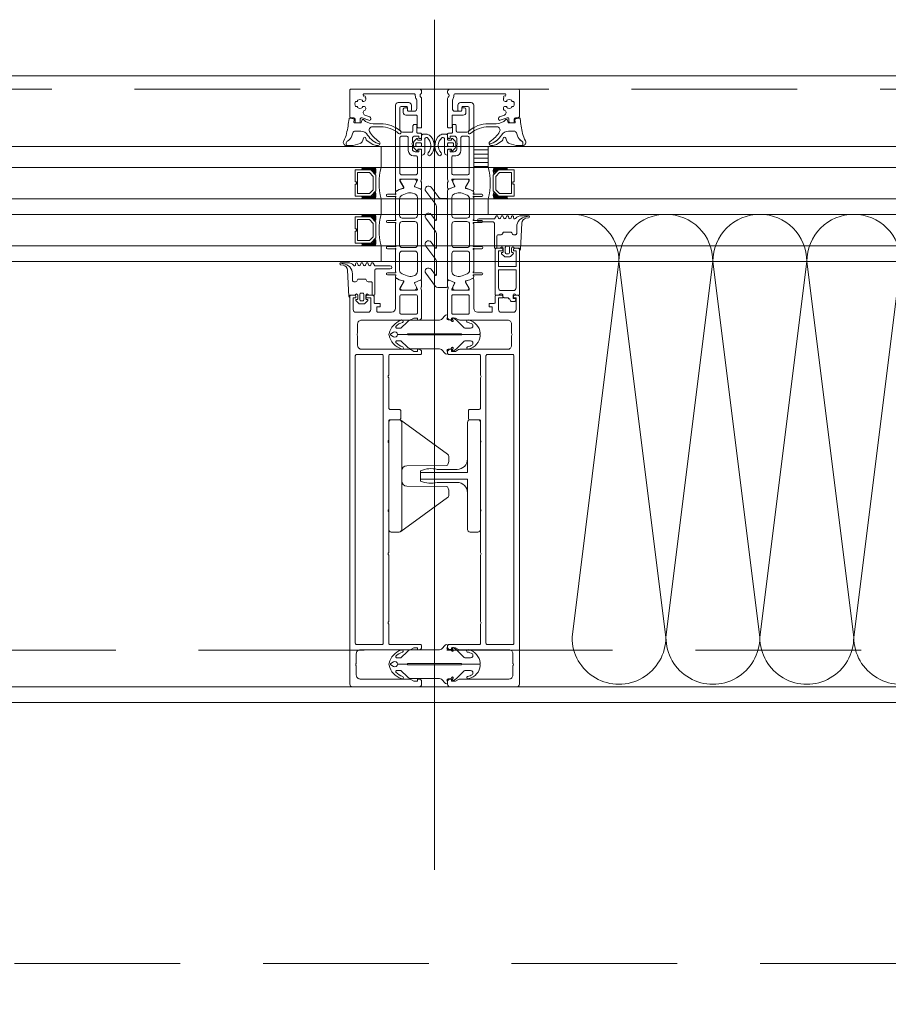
# Model space of a CAD drawing. Header units: millimetres. Extents: x 144573 to 336993, y 74252 to 247042.
# Tile 219 of 256: x 163827 to 164160, y 197940 to 198317. Entities that reach past the tile are written whole.
import ezdxf

# ---------------------------------------------------------------- set-up
doc = ezdxf.new("R2010")
doc.units = ezdxf.units.MM
doc.linetypes.add('ČÁRKOVANÁ', pattern=[19.05, 12.7, -6.35])
doc.layers.add('FASÁDA DETAILNÍ', color=255, linetype='Continuous', lineweight=0)

# ---------------------------------------------------------------- blocks, each defined once
blk = doc.blocks.new('284336')
for points in [[(-0.41, 0), (-0.41, -2, 0.990243), (-0.4, -3.02), (0.9, -3.02, 0.414214), (1.21, -2.71), (1.21, -2.61, -0.668123), (1.71, -2.4), (2.75, -3.45, -0.199004), (2.89, -3.79), (2.89, -5.43, -0.199038), (2.75, -5.77), (1.71, -6.82, -0.668191), (1.21, -6.61), (1.21, -6.51, 0.414214), (0.9, -6.2), (-0.4, -6.2, 0.990269), (-0.41, -7.22), (-0.41, -8.6), (-5.1, -8.6, -0.414215), (-5.59, -8.11), (-5.59, -7, 0.267949), (-5.84, -6.56), (-6.34, -6.27, -0.267949), (-6.59, -5.84), (-6.59, -3.38, -0.267949), (-6.34, -2.95), (-5.84, -2.66, 0.267949), (-5.59, -2.22), (-5.59, -1.51, 0.414214), (-6.1, -1), (-8.66, -1, -0.393156), (-12.46, 2.53, 0.067572), (-12.67, 3.43), (-12.8, 3.7, -0.637545), (-12.12, 3.53), (-11.92, 2.53, 0.344315), (-10.06, 0.91), (0, 0.38, -0.406913), (0.39, 0), (-0.41, 0)], [(-0.7, -9.6), (-10, -9.6, 0.414511), (-10.51, -10.11), (-10.51, -15.51, -1), (-11.69, -15.51), (-11.69, -9.6), (-12.69, -8.95, -0.668884), (-12.6, -8.23), (-11.99, -8.01, 0.766384), (-11.99, -7.21), (-12.6, -6.99, -0.76831), (-12.6, -6.23), (-11.99, -6.01, 0.766384), (-11.99, -5.21), (-12.6, -4.99, -0.76831), (-12.6, -4.23), (-11.99, -4.01, 0.766384), (-11.99, -3.21), (-12.6, -2.99, -0.877523), (-12.5, -2.22), (-12.1, -2.22, 0.698129), (-11.83, -1.5, -0.220231), (-12.89, 0.78), (-12.89, 3.45, -0.157143), (-12.82, 3.68), (-12.69, 3.42, -0.067482), (-12.48, 2.53, 0.393136), (-8.66, -1.02), (-6.1, -1.02, -0.414214), (-5.61, -1.51), (-5.61, -2.22, -0.267949), (-5.85, -2.65), (-6.35, -2.93, 0.267949), (-6.61, -3.38), (-6.61, -5.84, 0.267949), (-6.35, -6.29), (-5.85, -6.57, -0.267949), (-5.61, -7), (-5.61, -8.11, 0.414215), (-5.1, -8.62), (-0.41, -8.62), (-0.41, -9.31, -0.414212), (-0.7, -9.6)], [(1.7, -4.31, 0.414235), (1.2, -3.81), (-0.7, -3.81, 0.414214), (-1.2, -4.31), (-1.2, -4.91, 0.414214), (-0.7, -5.41), (1.2, -5.41, 0.414235), (1.7, -4.91), (1.7, -4.31)]]:
    blk.add_lwpolyline(points, format="xyb", close=True)
blk = doc.blocks.new('nesystémový nástavec 18')
for p, q in [((-18, 6.8), (-18, 8.8)), ((-17.5, 9.3), (-15.36, 9.3)), ((-11, 8), (-17, 8)), ((-17, 8), (-17, 6.3)), ((-15.36, 9.3), (0, 9.3)), ((-11, 1.3), (-11, 8)), ((-2.8, 8), (-9.7, 8)), ((-9.7, 1.3), (-9.7, 8)), ((0, 9.3), (0, 7.8)), ((-17, 6.3), (-17.5, 6.3)), ((-1.8, 2.3), (-1.8, 7)), ((-0.5, 7.3), (-0.5, 6.8)), ((0, 6.3), (0.55, 6.3)), ((0.55, 6.3), (0.95, 5.9)), ((0.95, 5.9), (0.95, 4.8)), ((0.95, 4.8), (0.95, 4.14)), ((0.95, 4.14), (1.2, 4.14)), ((1.4, 3.94), (1.4, 3.84)), ((-18, 0.5), (-18, 1.8)), ((-17.5, 2.3), (-17, 2.3)), ((-1.8, 0), (-17.5, 0)), ((-17, 2.3), (-17, 1.3)), ((-17, 1.3), (-11, 1.3)), ((-9.7, 1.3), (-2.8, 1.3)), ((0, 0), (-1.8, 0)), ((-0.4, 2.23), (-0.5, 2.04)), ((-0.5, 2.04), (-0.5, 2)), ((1.2, 2.44), (0, 2.44)), ((0, 1.5), (0, 0)), ((1.2, 1.85), (1.2, 2.44)), ((1.6, 3.64), (1.6, 3.64)), ((1.8, 1.37), (1.7, 1.35)), ((2.25, 1.63), (1.8, 1.37)), ((2.4, 2.84), (2.4, 1.89))]:
    blk.add_line(p, q)
for centre, radius, start, end in [((-17.5, 8.8), 0.5, 90, 180), ((-15.36, 9.8), 0.5, 270, 270.084), ((-2.8, 7), 1, 0, 90), ((0, 7.3), 0.5, 89.9955, 180.0071), ((-17.5, 6.8), 0.5, 180.0012, 269.9988), ((0, 6.8), 0.5, 179.9949, 270.006), ((0.75, 4.8), 0.2, 359.9656, 0.0344), ((1.2, 3.94), 0.2, 359.9707, 90.0249), ((1.6, 3.84), 0.2, 179.9737, 270.035), ((-17.5, 1.8), 0.5, 89.999, 180.0002), ((-17.5, 0.5), 0.5, 180, 270), ((-2.8, 2.3), 1, 270, 0), ((0, 2), 0.5, 179.9716, 270.0327), ((0, 1.94), 0.5, 89.9975, 144.0007), ((1.7, 1.85), 0.5, 179.9991, 270), ((1.6, 2.84), 0.8, 0.0065, 89.9919), ((2.1, 1.89), 0.3, 299.9815, 0.0183)]:
    blk.add_arc(centre, radius, start, end)
blk = doc.blocks.new('433270')
blk.add_lwpolyline([(1, 0, 0.414364), (0, -1), (0, -1.4, 0.255924), (0.23, -1.83, -0.547723), (0.23, -3.17, 0.255924), (0, -3.6), (0, -14.6, 0.414214), (0.3, -14.9), (1.2, -14.9, 0.414214), (1.7, -14.4), (1.7, -10.3, -0.414214), (2, -10), (6, -10, 0.414248), (7, -9), (7, -7.7, 0.414179), (6.5, -7.2), (5.7, -7.2, 0.414232), (5.4, -7.5), (5.4, -8.2, -0.414198), (5.1, -8.5), (2.8, -8.5, -0.414204), (1.8, -7.5), (1.8, -4.49, -0.147432), (1.97, -3.94, 0.147461), (2.4, -2.5), (2.4, -2.3, -0.414214), (2.9, -1.8), (21.87, -1.8, -0.668178), (22.22, -2.65), (22.16, -2.72, 1), (21.59, -3.29), (21.52, -3.35, 0.198912), (21.38, -3.71), (21.38, -4.05, 0.414214), (22.08, -4.75), (22.38, -4.75, 0.576988), (22.64, -4.3, -0.311246), (24.56, -4.3, 0.576988), (24.82, -4.75), (25.3, -4.75, -0.260065), (25.3, -6.65), (24.82, -6.65, 0.576988), (24.56, -7.1, -0.311246), (22.64, -7.1, 0.576988), (22.38, -6.65), (22.08, -6.65, 0.414214), (21.38, -7.35), (21.38, -7.61, 0.267949), (21.63, -8.04), (21.89, -8.2, -0.637047), (21.73, -10), (19.83, -10.7, 0.315299), (19.5, -11.17), (19.5, -11.49, 0.520567), (20.17, -11.96), (22.83, -10.99, -0.520567), (23.5, -11.46), (23.5, -12.5, 0.414062), (24, -13), (25, -13, 0.414186), (25.5, -12.5), (25.5, -11.5, -0.414182), (26, -11), (27, -11, 0.414214), (27.5, -10.5), (27.5, -0.5, 0.414214), (27, 0), (1, 0)], format="xyb", close=True)
blk = doc.blocks.new('284325')
for points in [[(0.84, -5.23, -0.560316), (0.94, -4.73), (1.94, -4.36, 0.3153), (2.14, -4.08), (2.14, -1.89, 0.451558), (1.8, -1.59), (0.9, -1.7, -0.399586), (0.57, -1.46), (0.3, -0.07, -0.415977), (0.53, 0.29, 0.024107), (6.15, 1.24, 0.076636), (8.99, 2.34, -0.577615), (10.79, 1.3), (10.02, 1.37, 0.283171), (9.08, 0.9, -0.168429), (7.07, -0.74), (5.9, -1.16, 0.315302), (5.24, -2.1), (5.24, -4.21, 0.269719), (6.76, -6.82, -0.194797), (10.18, -11.53, -0.342663), (9.17, -11.17, 0.119207), (5.43, -7.59, 0.578571), (3.63, -8.62), (3.63, -11.77, 0.176415), (6.16, -18.72, -1), (5.24, -19.49, -0.176415), (2.43, -11.77), (2.43, -8.89, 0.208286), (0.84, -5.23)], [(8.95, -6.65), (10.32, -8.78, -0.134555), (10.79, -10.63, -0.339795), (10.19, -11.53, 0.194788), (6.76, -6.81, -0.269736), (5.25, -4.21), (5.25, -2.1, -0.315302), (5.9, -1.17), (7.07, -0.74, 0.168429), (9.09, 0.89, -0.283167), (10.01, 1.36), (10.79, 1.29), (10.79, -0.74, -0.070852), (10.71, -1.3), (9.95, -3.93, -0.241839), (9.08, -4.83), (7.93, -5.22, 0.836024), (8.08, -6.19), (8.11, -6.19, -0.255349), (8.95, -6.65)]]:
    blk.add_lwpolyline(points, format="xyb", close=True)
blk = doc.blocks.new('*U1335')
for points in [[(0, 0, 0.414243), (0.1, 0.1), (0, 0.9, -1.0001), (0.2, 0.9), (0.1, 0.1, 0.414228), (0.2, 0, 0.414228)], [(0.2, 0, 0.414243), (0.3, 0.1), (0.2, 0.9, -1.0001), (0.4, 0.9), (0.3, 0.1, 0.414228), (0.4, 0, 0.414228)], [(0.4, 0, 0.414243), (0.5, 0.1), (0.4, 0.9, -1.0001), (0.6, 0.9), (0.5, 0.1, 0.414228), (0.6, 0, 0.414228)], [(0.6, 0, 0.414243), (0.7, 0.1), (0.6, 0.9, -1.0001), (0.8, 0.9), (0.7, 0.1, 0.414228), (0.8, 0, 0.414228)], [(0.8, 0, 0.414243), (0.9, 0.1), (0.8, 0.9, -1.0001), (1, 0.9), (0.9, 0.1, 0.414228), (1, 0, 0.414228)], [(1, 0, 0.414243), (1.1, 0.1), (1, 0.9, -1.0001), (1.2, 0.9), (1.1, 0.1, 0.414228), (1.2, 0, 0.414228)], [(1.2, 0, 0.414243), (1.3, 0.1), (1.2, 0.9, -1.0001), (1.4, 0.9), (1.3, 0.1, 0.414228), (1.4, 0, 0.414228)], [(1.4, 0, 0.414243), (1.5, 0.1), (1.4, 0.9, -1.0001), (1.6, 0.9), (1.5, 0.1, 0.414228), (1.6, 0, 0.414228)], [(1.6, 0, 0.414243), (1.7, 0.1), (1.6, 0.9, -1.0001), (1.8, 0.9), (1.7, 0.1, 0.414228), (1.8, 0, 0.414228)], [(1.8, 0, 0.414243), (1.9, 0.1), (1.8001, 0.9, -1.0001), (2, 0.9), (1.9001, 0.1, 0.414228), (2, 0, 0.414228)]]:
    blk.add_lwpolyline(points, format="xyb")
blk = doc.blocks.new('244748_a')
blk.add_lwpolyline([(8.32, -1.69, 0.082248), (6.34, -0.9, -1.09695), (6.94, -0.1, -0.315353), (11.26, -5.15, -0.480529), (10.87, -5.64), (4.27, -5.64), (4.08, -5.45), (-16.53, -5.45), (-16.72, -5.64), (-20.43, -5.64, 0.574019), (-21.93, -4.78), (-22.99, -5.4, 0.524827), (-22.99, -5.9), (-21.93, -6.52, 0.574021), (-20.43, -5.66), (-16.72, -5.66), (-16.53, -5.85), (4.08, -5.85), (4.27, -5.66), (10.87, -5.66, -0.480529), (11.26, -6.15, -0.326229), (6.88, -11.09, -1.09695), (6.28, -10.3, 0.081457), (8.32, -9.61, 0.599203), (7.48, -8.05), (5.52, -8.05, 0.198965), (5.17, -8.2), (2.22, -11.15), (0.93, -12.01, -0.738038), (0.51, -11.62), (0.87, -11, 1), (0.35, -10.7), (0, -11.3), (-0.98, -11.3, 0.619205), (-1.45, -12.06), (-1.28, -12.43, -0.808139), (-2.04, -13.04), (-3.63, -11.44, 0.198906), (-4.34, -11.15), (-14.99, -11.15, -0.198936), (-16.76, -10.42), (-18.98, -8.2, 0.198942), (-19.33, -8.05), (-20.67, -8.05, 0.500217), (-21.09, -8.73, 0.122037), (-18.5, -10.27, -1.093735), (-19.1, -11.07, -0.240768), (-23.7, -6.07, -0.106226), (-23.7, -5.23, -0.256232), (-19, -0.13, -1.093735), (-18.4, -0.92, 0.116856), (-21.09, -2.57, 0.500217), (-20.67, -3.25), (-19.33, -3.25, 0.198942), (-18.98, -3.1), (-16.75, -0.88, -0.198936), (-14.99, -0.15), (-4.34, -0.15, 0.198907), (-3.63, 0.14), (-2.04, 1.74, -0.808139), (-1.28, 1.13), (-1.45, 0.76, 0.619205), (-0.98, 0), (0, 0), (0.35, -0.6, 1), (0.87, -0.3), (0.51, 0.32, -0.738038), (0.93, 0.71), (2.22, -0.15), (5.17, -3.1, 0.198965), (5.52, -3.25), (7.48, -3.25, 0.599203)], format="xyb", close=True)
blk = doc.blocks.new('236134_0100_s_v')
for points in [[(22.8, -23), (22.8, -5), (42, -5, 0.414214), (43, -4), (43, -1, 0.414214), (42, 0), (1, 0, 0.414214), (0, -1), (0, -4, 0.414214), (1, -5), (20.2, -5), (20.2, -23)], [(15, -5, -0.414214), (19, -9), (19, -16.57, 0.165764), (19.53, -23), (23.47, -23, 0.165764), (24, -16.57), (24, -9, -0.414214), (28, -5)]]:
    blk.add_lwpolyline(points, format="xyb")
blk = doc.blocks.new('236134_0200_s_v')
for points in [[(19.58, 5, -0.41166), (17.58, 6.98), (17.45, 22.25, 0.344217), (17.07, 22.73), (16, 23), (14, 23, 0.240828), (13.19, 22.59), (0.19, 4.59)], [(23.42, 5, 0.41166), (25.42, 6.98), (25.55, 22.25, -0.344217), (25.93, 22.73), (27, 23), (29, 23, -0.240828), (29.81, 22.59), (42.81, 4.59)]]:
    blk.add_lwpolyline(points, format="xyb")
blk.add_lwpolyline([(42, 5), (1, 5, 0.414214), (0, 4), (0, 1, 0.414214), (1, 0), (42, 0, 0.414214), (43, 1), (43, 4, 0.414214)], format="xyb", close=True)
blk = doc.blocks.new('288126')
for points in [[(-16.5, 0), (16.5, 0)], [(-21.36, -6.34), (-17.8, -3.69)], [(-17, -2.08), (-17, -0.5)], [(17, -0.5), (17, -3.8)], [(-14.71, -4.5), (-19.87, -8.34)], [(-8.83, -4.3), (-14.11, -4.3)], [(-10.96, -6.34), (-8.71, -4.66)], [(-4.31, -4.5), (-9.47, -8.34)], [(1.81, -4.3), (-3.71, -4.3)], [(-0.35, -6.36), (1.93, -4.66)], [(6.33, -4.5), (1.14, -8.37)], [(12.21, -4.3), (6.93, -4.3)], [(10.05, -6.36), (12.33, -4.66)], [(16.6, -4.6), (11.54, -8.37)]]:
    blk.add_lwpolyline(points)
for centre, radius, start, end in [((16.5, -0.5), 0.5, 0, 90), ((-16.5, -0.5), 0.5, 90, 180), ((-20.61, -7.34), 1.25, 126.7059, 306.7059), ((-10.21, -7.34), 1.25, 126.7059, 306.7059), ((0.4, -7.37), 1.25, 126.7059, 306.7059), ((10.8, -7.37), 1.25, 126.7059, 306.7059), ((16, -3.8), 1, 306.7059, 0)]:
    blk.add_arc(centre, radius, start, end)
at = {"extrusion": (0, 0, -1)}
for centre, radius, start, end in [((19, -2.08), 2, 180, 233.2941), ((14.11, -5.3), 1, 53.2941, 90), ((8.83, -4.5), 0.2, 90, 233.2941), ((3.71, -5.3), 1, 53.2941, 90), ((-1.81, -4.5), 0.2, 90, 233.2941), ((-6.93, -5.3), 1, 53.2941, 90), ((-12.21, -4.5), 0.2, 90, 233.2941)]:
    blk.add_arc(centre, radius, start, end, dxfattribs=at)
blk = doc.blocks.new('246426')
for points in [[(-1.84, 0.64), (-2.86, -0.38, 0.198926), (-3.15, -1.09), (-3.15, -2.31, 0.198926), (-2.86, -3.02), (-1.84, -4.04, 0.637051), (-1.5, -3.92), (-1.45, -3.4), (-0.3, -3.4, -0.41484), (0, -3.7), (0, -5.19, 0.414232), (0.5, -5.69), (2.14, -5.69, 0.071862), (2.2, -5.68, 0.157876), (3.73, -4.64, 0.360336), (3.48, 2.39, 0.964062), (2.54, 1.48, -0.403385), (2.25, -4.34, -0.190964), (2.11, -4.39), (1.7, -4.39, -0.414214), (1.2, -3.89), (1.2, 1.31, 0.414201), (0.2, 2.31), (0, 2.31), (0, 0.3, -0.414214), (-0.3, 0), (-1.45, 0), (-1.5, 0.52, 0.637051), (-1.84, 0.64)], [(-2.25, -1.4, -0.414214), (-1.85, -1), (-0.4, -1, -0.414214), (0, -1.4), (0, -2, -0.414214), (-0.4, -2.4), (-1.85, -2.4, -0.414214), (-2.25, -2), (-2.25, -1.4)]]:
    blk.add_lwpolyline(points, format="xyb", close=True)

msp = doc.modelspace()

# ---------------------------------------------------------------- hatches: boundary and pattern name
at = {"layer": 'FASÁDA DETAILNÍ'}
h = msp.add_hatch(dxfattribs=at)
h.set_pattern_fill('ANSI31', color=256, scale=0.5, angle=495)
h.set_pattern_definition([(180, (153687.0589, 130529.9017), (-7e-16, -1.5875), [])])
h.paths.add_polyline_path([(164001.48, 198260.259), (164006.98, 198260.259), (164006.98, 198268.259), (164001.48, 198268.259)])

# ---------------------------------------------------------------- linework, layer by layer
for p, q in [((163986.48, 197991.135), (163986.48, 198316.826)), ((163406.98, 198268.259), (164468.98, 198268.259)), ((163965.98, 198268.259), (163965.98, 198260.259)), ((164006.98, 198268.259), (164468.98, 198268.259)), ((164006.98, 198260.259), (164006.98, 198268.259)), ((164468.98, 198260.259), (163406.98, 198260.259)), ((164468.98, 198260.259), (164006.98, 198260.259)), ((163406.98, 198248.259), (164468.98, 198248.259)), ((163965.98, 198248.259), (163965.98, 198242.259)), ((164006.98, 198248.259), (164468.98, 198248.259)), ((164006.98, 198242.259), (164006.98, 198248.259)), ((164468.98, 198242.259), (163406.98, 198242.259)), ((164468.98, 198242.259), (164006.98, 198242.259)), ((163406.98, 198230.259), (164468.98, 198230.259)), ((163965.98, 198230.259), (163965.98, 198224.259)), ((164468.98, 198224.259), (163406.98, 198224.259))]:
    msp.add_line(p, q, dxfattribs=at)
for points in [[(173301.48, 174615.259), (146721.48, 174615.259), (146721.48, 198295.259), (173301.48, 198295.259)], [(164001.48, 198268.259), (164006.98, 198268.259), (164006.98, 198260.259), (164001.48, 198260.259)], [(163955.98, 198249.259), (163961.98, 198249.259), (163963.98, 198251.259), (163963.98, 198257.259), (163961.98, 198259.259), (163955.98, 198259.259), (163955.98, 198254.759), (163956.48, 198254.759), (163956.48, 198253.759), (163955.98, 198253.759)], [(163956.98, 198258.259), (163956.98, 198250.259), (163961.566, 198250.259), (163962.98, 198251.673), (163962.98, 198256.706), (163961.566, 198258.259)], [(164016.98, 198249.259), (164010.98, 198249.259), (164008.98, 198251.259), (164008.98, 198257.259), (164010.98, 198259.259), (164016.98, 198259.259), (164016.98, 198254.759), (164016.48, 198254.759), (164016.48, 198253.759), (164016.98, 198253.759)], [(164015.98, 198258.259), (164015.98, 198250.259), (164011.394, 198250.259), (164009.98, 198251.673), (164009.98, 198256.706), (164011.394, 198258.259)], [(163955.98, 198231.259), (163961.98, 198231.259), (163963.98, 198233.259), (163963.98, 198239.259), (163961.98, 198241.259), (163955.98, 198241.259), (163955.98, 198236.759), (163956.48, 198236.759), (163956.48, 198235.759), (163955.98, 198235.759)], [(163956.98, 198240.259), (163956.98, 198232.259), (163961.566, 198232.259), (163962.98, 198233.673), (163962.98, 198238.706), (163961.566, 198240.259)], [(173061.48, 174855.259), (146961.48, 174855.259), (146961.48, 198055.259), (173061.48, 198055.259)]]:
    msp.add_lwpolyline(points, close=True, dxfattribs=at)
at = {"layer": 'FASÁDA DETAILNÍ', "linetype": 'ČÁRKOVANÁ', "ltscale": 5}
for points in [[(173296.48, 174620.259), (146726.48, 174620.259), (146726.48, 198290.259), (173296.48, 198290.259)], [(173081.48, 174835.259), (146941.48, 174835.259), (146941.48, 198075.259), (173081.48, 198075.259)], [(172961.48, 174955.259), (147061.48, 174955.259), (147061.48, 197955.259), (172961.48, 197955.259)]]:
    msp.add_lwpolyline(points, close=True, dxfattribs=at)
at = {"layer": 'FASÁDA DETAILNÍ'}
for points in [[(163981.48, 198255.759), (163981.48, 198266.758, 0.4144257), (163980.98, 198267.259), (163980.487, 198267.259), (163980.487, 198266.259), (163978.987, 198266.259, -0.4142136), (163977.987, 198267.259), (163977.987, 198268.759, -0.3999851), (163977.987, 198269.759), (163977.987, 198271.259, -0.4142136), (163978.987, 198272.259), (163980.48, 198272.259), (163980.48, 198271.259), (163980.98, 198271.259, 0.4144559), (163981.48, 198271.759), (163981.479, 198273.059, 0.4139712), (163981.179, 198273.359), (163979.98, 198273.359, -0.4142136), (163979.68, 198273.659), (163979.68, 198276.659), (163978.68, 198276.659, 0.4142136), (163978.18, 198276.159), (163978.18, 198274.259, -0.4142136), (163977.68, 198273.759), (163974.18, 198273.759, -0.4142056), (163973.18, 198274.759), (163973.18, 198283.059, -0.4142063), (163973.68, 198283.559), (163975.58, 198283.559, -0.414219), (163976.08, 198283.059), (163976.08, 198282.259, 0.4142136), (163976.58, 198281.759), (163977.08, 198281.759, 0.4142136), (163977.58, 198282.259), (163977.58, 198284.059, 0.4142136), (163976.58, 198285.059), (163972.48, 198285.059, 0.4142136), (163971.48, 198284.059), (163971.48, 198255.759), (163971.48, 198251.658, 0.5773503), (163972.08, 198251.312), (163972.943, 198251.81), (163974.435, 198252.238, 0.4887011), (163974.612, 198252.677), (163973.18, 198255.143), (163973.18, 198255.564, -0.4325656), (163973.38, 198255.759), (163979.685, 198255.759, -0.5483974), (163979.87, 198255.477), (163978.802, 198253.093, 0.4253361), (163978.91, 198252.826), (163980.933, 198252.009, 0.5315625), (163981.483, 198252.38), (163981.483, 198254.445, 0.2313061), (163981.367, 198254.681, -0.3061853), (163981.263, 198255.001), (163981.48, 198255.759)], [(163991.48, 198255.759), (163991.48, 198266.758, -0.4144257), (163991.98, 198267.259), (163992.473, 198267.259), (163992.473, 198266.259), (163993.973, 198266.259, 0.4142136), (163994.973, 198267.259), (163994.973, 198268.759, 0.3999851), (163994.973, 198269.759), (163994.973, 198271.259, 0.4142136), (163993.973, 198272.259), (163992.48, 198272.259), (163992.48, 198271.259), (163991.98, 198271.259, -0.4144559), (163991.48, 198271.759), (163991.481, 198273.059, -0.4139712), (163991.781, 198273.359), (163992.98, 198273.359, 0.4142136), (163993.28, 198273.659), (163993.28, 198276.659), (163994.28, 198276.659, -0.4142136), (163994.78, 198276.159), (163994.78, 198274.259, 0.4142136), (163995.28, 198273.759), (163998.78, 198273.759, 0.4142056), (163999.78, 198274.759), (163999.78, 198283.059, 0.4142063), (163999.28, 198283.559), (163997.38, 198283.559, 0.414219), (163996.88, 198283.059), (163996.88, 198282.259, -0.4142136), (163996.38, 198281.759), (163995.88, 198281.759, -0.4142136), (163995.38, 198282.259), (163995.38, 198284.059, -0.4142136), (163996.38, 198285.059), (164000.48, 198285.059, -0.4142136), (164001.48, 198284.059), (164001.48, 198255.759), (164001.48, 198251.658, -0.5773503), (164000.88, 198251.312), (164000.017, 198251.81), (163998.525, 198252.238, -0.4887011), (163998.348, 198252.677), (163999.78, 198255.143), (163999.78, 198255.564, 0.4325656), (163999.58, 198255.759), (163993.275, 198255.759, 0.5483974), (163993.09, 198255.477), (163994.158, 198253.093, -0.4253361), (163994.051, 198252.826), (163992.027, 198252.009, -0.5315625), (163991.478, 198252.38), (163991.478, 198254.445, -0.2313061), (163991.593, 198254.681, 0.3061853), (163991.697, 198255.001), (163991.48, 198255.759)], [(163973.18, 198257.959), (163973.18, 198271.659, -0.4142136), (163973.68, 198272.159), (163975.887, 198272.159, -0.4142136), (163976.387, 198271.659), (163976.387, 198266.688, 0.4111388), (163978.387, 198264.659), (163979.38, 198264.659, -0.4142136), (163979.88, 198264.159), (163979.88, 198257.959, -0.4142136), (163979.38, 198257.459), (163973.68, 198257.459, -0.4142136), (163973.18, 198257.959)], [(163999.78, 198257.959), (163999.78, 198271.659, 0.4142136), (163999.28, 198272.159), (163997.073, 198272.159, 0.4142136), (163996.573, 198271.659), (163996.573, 198266.688, -0.4111388), (163994.573, 198264.659), (163993.58, 198264.659, 0.4142136), (163993.08, 198264.159), (163993.08, 198257.959, 0.4142136), (163993.58, 198257.459), (163999.28, 198257.459, 0.4142136), (163999.78, 198257.959)], [(163981.48, 198217.597), (163981.481, 198229.509), (163981.48, 198251.42, 0.3058367), (163981.167, 198251.883), (163978.88, 198252.806, -0.4253361), (163978.772, 198253.073), (163979.489, 198254.692, 0.5437525), (163978.804, 198255.749), (163973.9, 198255.749, 0.5781822), (163973.381, 198254.847), (163974.642, 198252.655, -0.4885049), (163974.466, 198252.216), (163972.951, 198251.782), (163971.63, 198251.02, 0.2824777), (163971.481, 198250.744), (163971.481, 198250.298, -1.4470094), (163971.349, 198249.948), (163968.381, 198249.948, 1), (163968.381, 198249.148), (163971.349, 198249.148, -1.4470094), (163971.481, 198248.798), (163971.481, 198240.259, -1.4470094), (163971.349, 198239.909), (163968.381, 198239.909, 1), (163968.381, 198239.109), (163971.349, 198239.109, -1.4470094), (163971.481, 198238.758), (163971.481, 198230.259, -1.4470094), (163971.349, 198229.909), (163968.381, 198229.909, 1), (163968.381, 198229.109), (163971.349, 198229.109, -1.4470094), (163971.481, 198228.758), (163971.481, 198220.219, -1.4470094), (163971.349, 198219.869), (163968.381, 198219.869, 1), (163968.381, 198219.069), (163971.349, 198219.069, -1.4470094), (163971.481, 198218.718), (163971.481, 198218.273, 0.2824777), (163971.63, 198217.997), (163972.951, 198217.235), (163974.466, 198216.801, -0.4885049), (163974.642, 198216.361), (163973.381, 198214.17, 0.5781822), (163973.9, 198213.269), (163978.804, 198213.269, 0.5437525), (163979.489, 198214.325), (163978.772, 198215.944, -0.4253361), (163978.88, 198216.211), (163981.167, 198217.134, 0.3058367), (163981.48, 198217.597)], [(163991.48, 198217.597), (163991.479, 198229.509), (163991.48, 198251.42, -0.3058367), (163991.793, 198251.883), (163994.08, 198252.806, 0.4253361), (163994.188, 198253.073), (163993.471, 198254.692, -0.5437525), (163994.156, 198255.749), (163999.06, 198255.749, -0.5781822), (163999.579, 198254.847), (163998.318, 198252.655, 0.4885049), (163998.494, 198252.216), (164000.009, 198251.782), (164001.33, 198251.02, -0.2824777), (164001.479, 198250.744), (164001.479, 198250.298, 1.4470094), (164001.612, 198249.948), (164004.579, 198249.948, -1), (164004.579, 198249.148), (164001.612, 198249.148, 1.4470094), (164001.479, 198248.798), (164001.479, 198240.259, 1.4470094), (164001.612, 198239.909), (164004.579, 198239.909, -1), (164004.579, 198239.109), (164001.612, 198239.109, 1.4470094), (164001.479, 198238.758), (164001.479, 198230.259, 1.4470094), (164001.612, 198229.909), (164004.579, 198229.909, -1), (164004.579, 198229.109), (164001.612, 198229.109, 1.4470094), (164001.479, 198228.758), (164001.479, 198220.219, 1.4470094), (164001.612, 198219.869), (164004.579, 198219.869, -1), (164004.579, 198219.069), (164001.612, 198219.069, 1.4470094), (164001.479, 198218.718), (164001.479, 198218.273, -0.2824777), (164001.33, 198217.997), (164000.009, 198217.235), (163998.494, 198216.801, 0.4885049), (163998.318, 198216.361), (163999.579, 198214.17, -0.5781822), (163999.06, 198213.269), (163994.156, 198213.269, -0.5437525), (163993.471, 198214.325), (163994.188, 198215.944, 0.4253361), (163994.08, 198216.211), (163991.793, 198217.134, -0.3058367), (163991.48, 198217.597)], [(163979.881, 198248.709), (163979.881, 198241.809, -0.4142178), (163978.881, 198240.809), (163974.081, 198240.809, -0.4142178), (163973.081, 198241.809), (163973.081, 198248.171, -0.305619), (163974.018, 198249.561), (163975.943, 198250.34, -0.1764286), (163977.994, 198250.412), (163978.845, 198250.135, -0.3249157), (163979.881, 198248.709)], [(163993.079, 198248.709), (163993.079, 198241.809, 0.4142178), (163994.079, 198240.809), (163998.879, 198240.809, 0.4142178), (163999.879, 198241.809), (163999.879, 198248.171, 0.305619), (163998.942, 198249.561), (163997.018, 198250.34, 0.1764286), (163994.966, 198250.412), (163994.116, 198250.135, 0.3249157), (163993.079, 198248.709)], [(163979.881, 198238.509), (163979.881, 198230.509, -0.4142136), (163978.881, 198229.509), (163974.081, 198229.509, -0.4142136), (163973.081, 198230.509), (163973.081, 198238.509, -0.4142136), (163974.081, 198239.509), (163978.881, 198239.509, -0.4142136), (163979.881, 198238.509)], [(163993.079, 198238.509), (163993.079, 198230.509, 0.4142136), (163994.079, 198229.509), (163998.879, 198229.509, 0.4142136), (163999.879, 198230.509), (163999.879, 198238.509, 0.4142136), (163998.879, 198239.509), (163994.079, 198239.509, 0.4142136), (163993.079, 198238.509)], [(163979.881, 198227.209), (163979.881, 198220.308, -0.3249157), (163978.845, 198218.882), (163977.994, 198218.605, -0.1764286), (163975.943, 198218.678), (163974.018, 198219.456, -0.305619), (163973.081, 198220.846), (163973.081, 198227.209, -0.4142178), (163974.081, 198228.209), (163978.881, 198228.209, -0.4142178), (163979.881, 198227.209)], [(163993.079, 198227.209), (163993.079, 198220.308, 0.3249157), (163994.116, 198218.882), (163994.966, 198218.605, 0.1764286), (163997.018, 198218.678), (163998.942, 198219.456, 0.305619), (163999.879, 198220.846), (163999.879, 198227.209, 0.4142178), (163998.879, 198228.209), (163994.079, 198228.209, 0.4142178), (163993.079, 198227.209)], [(163953.98, 198062.259), (163953.98, 198210.759, -0.4142136), (163954.48, 198211.259), (163955.78, 198211.259, -0.4142197), (163956.28, 198210.759), (163956.28, 198210.259), (163955.28, 198210.259), (163955.28, 198205.759, 0.4142136), (163956.28, 198204.759), (163960.98, 198204.759, 0.4142136), (163961.98, 198205.759), (163961.98, 198210.259), (163960.28, 198210.259), (163960.28, 198210.759, -0.4142012), (163960.78, 198211.259), (163962.78, 198211.259, -0.4142136), (163963.28, 198210.759), (163963.28, 198208.615, 0.4142136), (163963.78, 198208.115), (163965.58, 198208.115), (163965.58, 198206.864), (163964.38, 198206.864), (163964.38, 198205.059, 0.4142136), (163964.68, 198204.759), (163969.979, 198204.759, 0.4141667), (163971.479, 198206.258), (163971.48, 198213.256), (163971.48, 198217.356, -0.5773503), (163972.08, 198217.703), (163972.943, 198217.204), (163974.435, 198216.777, -0.4887011), (163974.612, 198216.337), (163973.18, 198213.872), (163973.18, 198213.451, 0.4325656), (163973.38, 198213.256), (163979.685, 198213.256, 0.5483974), (163979.87, 198213.538), (163978.802, 198215.922, -0.4253361), (163978.91, 198216.189), (163980.933, 198217.005, -0.5315629), (163981.483, 198216.634), (163981.483, 198214.57, -0.2313061), (163981.367, 198214.334, 0.3061853), (163981.263, 198214.014), (163981.48, 198213.256), (163981.48, 198202.753, -0.4142136), (163980.48, 198201.753), (163979.98, 198201.753), (163979.98, 198202.553), (163978.48, 198202.553), (163977.336, 198201.893, -0.1316504), (163976.836, 198201.759), (163958.472, 198201.759, 0.4142136), (163956.972, 198200.259), (163956.972, 198196.758, 0.3999851), (163956.972, 198195.758), (163956.972, 198192.059, 0.4142136), (163958.472, 198190.559), (163976.836, 198190.559, -0.1316504), (163977.336, 198190.425), (163978.48, 198189.764), (163979.98, 198189.764), (163979.98, 198190.564), (163980.48, 198190.564, -0.4142136), (163981.48, 198189.564), (163981.48, 198189.059, -0.4142136), (163980.98, 198188.559), (163969.38, 198188.559, 0.4142136), (163968.88, 198188.059), (163968.88, 198180.659, 0.3999851), (163968.88, 198179.659), (163968.88, 198168.059, 0.4142136), (163969.38, 198167.559), (163972.98, 198167.559, -0.4142136), (163973.48, 198167.059), (163973.48, 198164.059, -0.4142136), (163972.98, 198163.559), (163969.38, 198163.559, 0.4142136), (163968.88, 198163.059), (163968.88, 198155.759, 0.38324), (163968.88, 198154.759), (163968.88, 198129.259, 0.38324), (163968.88, 198128.259), (163968.88, 198112.759, 0.38324), (163968.88, 198111.759), (163968.88, 198086.259, 0.38324), (163968.88, 198085.259), (163968.88, 198077.959, 0.4142136), (163969.38, 198077.459), (163980.98, 198077.459, -0.4142136), (163981.48, 198076.959), (163981.48, 198076.459, -0.4142136), (163980.48, 198075.459), (163979.98, 198075.459), (163979.98, 198076.259), (163978.48, 198076.259), (163977.326, 198075.593, -0.1169365), (163976.826, 198075.459), (163957.972, 198075.459, 0.4142315), (163956.472, 198073.959), (163956.472, 198070.249, 0.3999851), (163956.472, 198069.249), (163956.472, 198065.759, 0.4142315), (163957.972, 198064.259), (163976.826, 198064.259, -0.1169365), (163977.326, 198064.125), (163978.48, 198063.459), (163979.98, 198063.459), (163979.98, 198064.259), (163980.48, 198064.259, -0.4142136), (163981.48, 198063.259), (163981.48, 198062.259, -0.4142136), (163980.48, 198061.259), (163954.98, 198061.259, -0.4142135), (163953.98, 198062.259)], [(164018.98, 198062.259), (164018.98, 198210.759, 0.4142136), (164018.48, 198211.259), (164017.18, 198211.259, 0.4142197), (164016.68, 198210.759), (164016.68, 198210.259), (164017.68, 198210.259), (164017.68, 198205.759, -0.4142136), (164016.68, 198204.759), (164011.98, 198204.759, -0.4142136), (164010.98, 198205.759), (164010.98, 198210.259), (164012.68, 198210.259), (164012.68, 198210.759, 0.4142012), (164012.18, 198211.259), (164010.18, 198211.259, 0.4142136), (164009.68, 198210.759), (164009.68, 198208.615, -0.4142136), (164009.18, 198208.115), (164007.38, 198208.115), (164007.38, 198206.864), (164008.58, 198206.864), (164008.58, 198205.059, -0.4142136), (164008.28, 198204.759), (164002.981, 198204.759, -0.4141667), (164001.481, 198206.258), (164001.48, 198213.256), (164001.48, 198217.356, 0.5773503), (164000.88, 198217.703), (164000.017, 198217.204), (163998.525, 198216.777, 0.4887011), (163998.348, 198216.337), (163999.78, 198213.872), (163999.78, 198213.451, -0.4325656), (163999.58, 198213.256), (163993.275, 198213.256, -0.5483974), (163993.09, 198213.538), (163994.158, 198215.922, 0.4253361), (163994.051, 198216.189), (163992.027, 198217.005, 0.5315629), (163991.478, 198216.634), (163991.478, 198214.57, 0.2313061), (163991.593, 198214.334, -0.3061853), (163991.697, 198214.014), (163991.48, 198213.256), (163991.48, 198202.753, 0.4142136), (163992.48, 198201.753), (163992.98, 198201.753), (163992.98, 198202.553), (163994.48, 198202.553), (163995.624, 198201.893, 0.1316504), (163996.124, 198201.759), (164014.488, 198201.759, -0.4142136), (164015.988, 198200.259), (164015.988, 198196.758, -0.3999851), (164015.988, 198195.758), (164015.988, 198192.059, -0.4142136), (164014.488, 198190.559), (163996.124, 198190.559, 0.1316504), (163995.624, 198190.425), (163994.48, 198189.764), (163992.98, 198189.764), (163992.98, 198190.564), (163992.48, 198190.564, 0.4142136), (163991.48, 198189.564), (163991.48, 198189.059, 0.4142136), (163991.98, 198188.559), (164003.58, 198188.559, -0.4142136), (164004.08, 198188.059), (164004.08, 198180.659, -0.3999851), (164004.08, 198179.659), (164004.08, 198168.059, -0.4142136), (164003.58, 198167.559), (163999.98, 198167.559, 0.4142136), (163999.48, 198167.059), (163999.48, 198164.059, 0.4142136), (163999.98, 198163.559), (164003.58, 198163.559, -0.4142136), (164004.08, 198163.059), (164004.08, 198155.759, -0.38324), (164004.08, 198154.759), (164004.08, 198129.259, -0.38324), (164004.08, 198128.259), (164004.08, 198112.759, -0.38324), (164004.08, 198111.759), (164004.08, 198086.259, -0.38324), (164004.08, 198085.259), (164004.08, 198077.959, -0.4142136), (164003.58, 198077.459), (163991.98, 198077.459, 0.4142136), (163991.48, 198076.959), (163991.48, 198076.459, 0.4142136), (163992.48, 198075.459), (163992.98, 198075.459), (163992.98, 198076.259), (163994.48, 198076.259), (163995.634, 198075.593, 0.1169365), (163996.134, 198075.459), (164014.988, 198075.459, -0.4142315), (164016.488, 198073.959), (164016.488, 198070.249, -0.3999851), (164016.488, 198069.249), (164016.488, 198065.759, -0.4142315), (164014.988, 198064.259), (163996.134, 198064.259, 0.1169365), (163995.634, 198064.125), (163994.48, 198063.459), (163992.98, 198063.459), (163992.98, 198064.259), (163992.48, 198064.259, 0.4142136), (163991.48, 198063.259), (163991.48, 198062.259, 0.4142136), (163992.48, 198061.259), (164017.98, 198061.259, 0.4142135), (164018.98, 198062.259)], [(163979.38, 198203.959, 0.4142136), (163979.88, 198204.459), (163979.88, 198210.959, 0.4142136), (163979.38, 198211.459), (163973.68, 198211.459, 0.4142136), (163973.18, 198210.959), (163973.18, 198204.459, 0.4142136), (163973.68, 198203.959), (163979.38, 198203.959)], [(163993.58, 198203.959, -0.4142136), (163993.08, 198204.459), (163993.08, 198210.959, -0.4142136), (163993.58, 198211.459), (163999.28, 198211.459, -0.4142136), (163999.78, 198210.959), (163999.78, 198204.459, -0.4142136), (163999.28, 198203.959), (163993.58, 198203.959)], [(163956.08, 198188.059), (163956.08, 198077.959, 0.4142136), (163956.58, 198077.459), (163966.28, 198077.459, 0.4142136), (163966.78, 198077.959), (163966.78, 198188.059, 0.4142136), (163966.28, 198188.559), (163956.58, 198188.559, 0.4142136), (163956.08, 198188.059)], [(164016.88, 198188.059), (164016.88, 198077.959, -0.4142136), (164016.38, 198077.459), (164006.68, 198077.459, -0.4142136), (164006.18, 198077.959), (164006.18, 198188.059, -0.4142136), (164006.68, 198188.559), (164016.38, 198188.559, -0.4142136), (164016.88, 198188.059)]]:
    msp.add_lwpolyline(points, format="xyb", close=True, dxfattribs=at)
for points in [[(166054.98, 198061.259), (163192.98, 198061.259)], [(164404.98, 198061.259), (164017.98, 198061.259)]]:
    msp.add_lwpolyline(points, dxfattribs=at)
for centre, radius, start, end in [((163958.117, 198259.759), 0.596, 303.03656, 56.96344), ((163958.41, 198259.759), 0.596, 303.03656, 56.96344), ((163958.702, 198259.759), 0.596, 303.03656, 56.96344), ((163958.995, 198259.759), 0.596, 303.03656, 56.96344), ((163959.287, 198259.759), 0.596, 303.03656, 56.96344), ((163959.58, 198259.759), 0.596, 303.03656, 56.96344), ((163959.872, 198259.759), 0.596, 303.03656, 56.96344), ((163960.165, 198259.759), 0.596, 303.03656, 56.96344), ((163960.457, 198259.759), 0.596, 303.03656, 56.96344), ((163960.75, 198259.759), 0.596, 303.03656, 56.96344), ((163961.042, 198259.759), 0.596, 303.03656, 56.96344), ((163961.335, 198259.759), 0.596, 303.03656, 56.96344), ((163961.627, 198259.759), 0.596, 303.03656, 56.96344), ((163961.64, 198259.621), 0.879, 313.99491, 46.49644), ((163961.549, 198259.473), 1.263, 321.96563, 38.49956), ((163961.389, 198259.334), 1.712, 327.29495, 32.68565), ((163961.145, 198259.189), 2.248, 331.52734, 28.40281), ((163960.796, 198259.021), 2.897, 335.30667, 25.29515), ((163960.429, 198258.907), 3.546, 337.29382, 22.40905), ((163987.871, 198254.259), 22.699, 164.67278, 195.32722), ((163985.089, 198254.259), 22.699, 344.67278, 15.32722), ((164012.531, 198258.907), 3.546, 157.59095, 202.70618), ((164012.164, 198259.021), 2.897, 154.70485, 204.69333), ((164011.815, 198259.189), 2.248, 151.59719, 208.47266), ((164011.571, 198259.334), 1.712, 147.31435, 212.70505), ((164011.411, 198259.473), 1.263, 141.50044, 218.03437), ((164011.321, 198259.621), 0.879, 133.50356, 226.00509), ((164011.333, 198259.759), 0.596, 123.03656, 236.96344), ((164011.625, 198259.759), 0.596, 123.03656, 236.96344), ((164011.918, 198259.759), 0.596, 123.03656, 236.96344), ((164012.21, 198259.759), 0.596, 123.03656, 236.96344), ((164012.503, 198259.759), 0.596, 123.03656, 236.96344), ((164012.795, 198259.759), 0.596, 123.03656, 236.96344), ((164013.088, 198259.759), 0.596, 123.03656, 236.96344), ((164013.38, 198259.759), 0.596, 123.03656, 236.96344), ((164013.673, 198259.759), 0.596, 123.03656, 236.96344), ((164013.965, 198259.759), 0.596, 123.03656, 236.96344), ((164014.258, 198259.759), 0.596, 123.03656, 236.96344), ((164014.55, 198259.759), 0.596, 123.03656, 236.96344), ((164014.843, 198259.759), 0.596, 123.03656, 236.96344), ((163961.389, 198249.183), 1.712, 327.31435, 32.70505), ((163961.145, 198249.328), 2.248, 331.59719, 28.47266), ((163960.796, 198249.496), 2.897, 334.70485, 24.69333), ((163960.429, 198249.61), 3.546, 337.59095, 22.70618), ((164012.531, 198249.61), 3.546, 157.29382, 202.40905), ((164012.164, 198249.496), 2.897, 155.30667, 205.29515), ((164011.815, 198249.328), 2.248, 151.52734, 208.40281), ((164011.571, 198249.183), 1.712, 147.29495, 212.68565), ((163958.117, 198248.759), 0.596, 303.03656, 56.96344), ((163958.41, 198248.759), 0.596, 303.03656, 56.96344), ((163958.702, 198248.759), 0.596, 303.03656, 56.96344), ((163958.995, 198248.759), 0.596, 303.03656, 56.96344), ((163959.287, 198248.759), 0.596, 303.03656, 56.96344), ((163959.58, 198248.759), 0.596, 303.03656, 56.96344), ((163959.872, 198248.759), 0.596, 303.03656, 56.96344), ((163960.165, 198248.759), 0.596, 303.03656, 56.96344), ((163960.457, 198248.759), 0.596, 303.03656, 56.96344), ((163960.75, 198248.759), 0.596, 303.03656, 56.96344), ((163961.042, 198248.759), 0.596, 303.03656, 56.96344), ((163961.335, 198248.759), 0.596, 303.03656, 56.96344), ((163961.627, 198248.759), 0.596, 303.03656, 56.96344), ((163961.64, 198248.896), 0.879, 313.50356, 46.00509), ((163961.549, 198249.045), 1.263, 321.50044, 38.03437), ((164011.411, 198249.045), 1.263, 141.96563, 218.49956), ((164011.321, 198248.896), 0.879, 133.99491, 226.49644), ((164011.333, 198248.759), 0.596, 123.03656, 236.96344), ((164011.625, 198248.759), 0.596, 123.03656, 236.96344), ((164011.918, 198248.759), 0.596, 123.03656, 236.96344), ((164012.21, 198248.759), 0.596, 123.03656, 236.96344), ((164012.503, 198248.759), 0.596, 123.03656, 236.96344), ((164012.795, 198248.759), 0.596, 123.03656, 236.96344), ((164013.088, 198248.759), 0.596, 123.03656, 236.96344), ((164013.38, 198248.759), 0.596, 123.03656, 236.96344), ((164013.673, 198248.759), 0.596, 123.03656, 236.96344), ((164013.965, 198248.759), 0.596, 123.03656, 236.96344), ((164014.258, 198248.759), 0.596, 123.03656, 236.96344), ((164014.55, 198248.759), 0.596, 123.03656, 236.96344), ((164014.843, 198248.759), 0.596, 123.03656, 236.96344), ((163958.117, 198241.759), 0.596, 303.03656, 56.96344), ((163958.41, 198241.759), 0.596, 303.03656, 56.96344), ((163958.702, 198241.759), 0.596, 303.03656, 56.96344), ((163958.995, 198241.759), 0.596, 303.03656, 56.96344), ((163959.287, 198241.759), 0.596, 303.03656, 56.96344), ((163959.58, 198241.759), 0.596, 303.03656, 56.96344), ((163959.872, 198241.759), 0.596, 303.03656, 56.96344), ((163960.165, 198241.759), 0.596, 303.03656, 56.96344), ((163960.457, 198241.759), 0.596, 303.03656, 56.96344), ((163960.75, 198241.759), 0.596, 303.03656, 56.96344), ((163961.042, 198241.759), 0.596, 303.03656, 56.96344), ((163961.335, 198241.759), 0.596, 303.03656, 56.96344), ((163961.627, 198241.759), 0.596, 303.03656, 56.96344), ((163961.64, 198241.621), 0.879, 313.99491, 46.49644), ((163961.549, 198241.473), 1.263, 321.96563, 38.49956), ((163961.389, 198241.334), 1.712, 327.29495, 32.68565), ((163961.145, 198241.189), 2.248, 331.52734, 28.40281), ((163960.796, 198241.021), 2.897, 335.30667, 25.29515), ((163960.429, 198240.907), 3.546, 337.29382, 22.40905), ((163987.871, 198236.259), 22.699, 164.67278, 195.32722), ((163958.117, 198230.759), 0.596, 303.03656, 56.96344), ((163958.41, 198230.759), 0.596, 303.03656, 56.96344), ((163958.702, 198230.759), 0.596, 303.03656, 56.96344), ((163958.995, 198230.759), 0.596, 303.03656, 56.96344), ((163959.287, 198230.759), 0.596, 303.03656, 56.96344), ((163959.58, 198230.759), 0.596, 303.03656, 56.96344), ((163959.872, 198230.759), 0.596, 303.03656, 56.96344), ((163960.165, 198230.759), 0.596, 303.03656, 56.96344), ((163960.457, 198230.759), 0.596, 303.03656, 56.96344), ((163960.75, 198230.759), 0.596, 303.03656, 56.96344), ((163961.042, 198230.759), 0.596, 303.03656, 56.96344), ((163961.335, 198230.759), 0.596, 303.03656, 56.96344), ((163961.627, 198230.759), 0.596, 303.03656, 56.96344), ((163961.64, 198230.896), 0.879, 313.50356, 46.00509), ((163961.549, 198231.045), 1.263, 321.50044, 38.03437), ((163961.389, 198231.183), 1.712, 327.31435, 32.70505), ((163961.145, 198231.328), 2.248, 331.59719, 28.47266), ((163960.796, 198231.496), 2.897, 334.70485, 24.69333), ((163960.429, 198231.61), 3.546, 337.59095, 22.70618)]:
    msp.add_arc(centre, radius, start, end, dxfattribs=at)

# ---------------------------------------------------------------- block references
at = {"layer": 'FASÁDA DETAILNÍ', "xscale": -1}
msp.add_blockref('433270', (163981.48, 198290.259), dxfattribs=at)
at = {"layer": 'FASÁDA DETAILNÍ'}
msp.add_blockref('433270', (163991.48, 198290.259), dxfattribs=at)
at = {"layer": 'FASÁDA DETAILNÍ', "xscale": -1}
for name, p, rotation in [('284325', (163953.98, 198279.399), 90), ('246426', (163981.485, 198267.259), 180), ('nesystémový nástavec 18', (164018.98, 198211.259), 90), ('284336', (163953.98, 198210.849), 90), ('244748_a', (163992.702, 198190.598), 180), ('244748_a', (163992.702, 198064.298), 180)]:
    msp.add_blockref(name, p, dxfattribs=dict(at, rotation=rotation))
at = {"layer": 'FASÁDA DETAILNÍ'}
for name, p, rotation in [('284325', (164018.98, 198279.399), 270), ('246426', (163991.476, 198267.259), 180), ('288126', (163991.479, 198231.269), 270), ('284336', (164018.98, 198228.849), 270), ('236134_0200_s_v', (163968.88, 198163.559), 270), ('236134_0100_s_v', (164004.08, 198163.559), 270)]:
    msp.add_blockref(name, p, dxfattribs=dict(at, rotation=rotation))
at = {"layer": 'FASÁDA DETAILNÍ', "xscale": 179.9999932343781, "yscale": 179.9999932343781, "zscale": 179.9999932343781, "rotation": 180}
msp.add_blockref('*U1335', (164399.153, 198242.259), dxfattribs=at)

doc.saveas('drawing.dxf')
